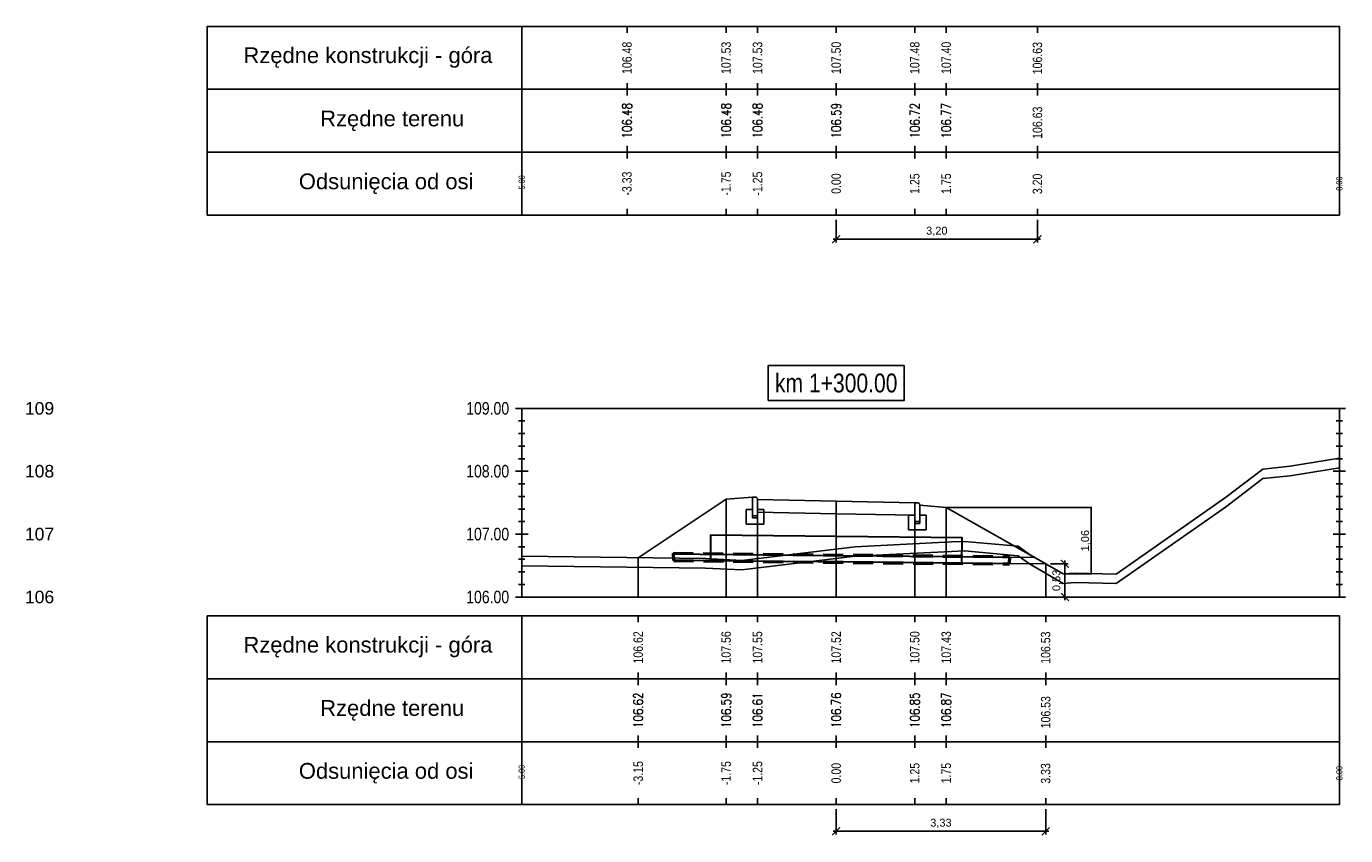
# Model space of a CAD drawing. Extents: x 7537626 to 7538805, y 5722894 to 5725486.
# Tile 59 of 90: x 7538476 to 7538497, y 5725455 to 5725468. Entities that reach past the tile are written whole.
import ezdxf

# ---------------------------------------------------------------- set-up
doc = ezdxf.new("R2010")
doc.units = 0
doc.header["$PDMODE"] = 35
doc.header["$PDSIZE"] = 0.3
doc.linetypes.add('HIDDEN', pattern=[9.525, 6.35, -3.175])
for name, color, linetype in [('C-DROGI-PROFILE', 7, 'Continuous'), ('C-DROGI-PROFILE-ETYKIETY', 7, 'Continuous'), ('C-DROGI-PRZEKROJE-ETYKIETY', 7, 'Continuous'), ('C-POPRZECZKA-przekrój', 2, 'Continuous'), ('C-POPRZECZKA-widok', 1, 'Continuous')]:
    doc.layers.add(name, color=color, linetype=linetype)
for name, color, linetype, true_color in [('C-humus', 7, 'Continuous', 0x003df5), ('C-Teren', 7, 'Continuous', 0x005716), ('poprzeczki', 7, 'Continuous', 0x0000d6)]:
    doc.layers.add(name, color=color, linetype=linetype, true_color=true_color)
doc.layers.add('Pom-plan', color=4, linetype='Continuous', plot=False)
doc.styles.add('2mm08', font='arial.ttf', dxfattribs={"width": 0.8})
doc.styles.add('opis_50', font='arial.ttf', dxfattribs={"height": 0.125})
doc.styles.get("Standard").update_dxf_attribs({"font": 'arial.ttf'})
doc.dimstyles.new('OPIS_50', dxfattribs={"dimscale": 0.5, "dimtxt": 0.125, "dimasz": 0.25, "dimexe": 0.1, "dimexo": 0.15, "dimgap": 0.1, "dimtad": 1, "dimzin": 0, "dimtxsty": 'opis_50', "dimblk": 'ARCHTICK', "dimcen": 0.15, "dimdle": 0.1, "dimaunit": 2, "dimadec": 4, "dimazin": 0, "dimtfac": 1, "dimtmove": 0, "dimatfit": 3, "dimfxl": 1, "dimarcsym": 0})

# ---------------------------------------------------------------- blocks, each defined once
blk = doc.blocks.new('_ArchTick')
at = {"color": 0, "linetype": 'ByBlock', "const_width": 0.15}
blk.add_lwpolyline([(-0.5, -0.5), (0.5, 0.5)], dxfattribs=at)
blk = doc.blocks.new('*D7')
at = {"layer": 'Defpoints', "color": 0, "transparency": 16777216}
for p in [(7538490.225, 5725460.712), (7538492.086, 5725459.653), (7538492.529, 5725459.653)]:
    blk.add_point(p, dxfattribs=at)
at = {"layer": 'poprzeczki', "color": 0, "lineweight": -2, "transparency": 16777216}
for p, q in [((7538490.24, 5725460.712), (7538492.539, 5725460.712)), ((7538492.529, 5725460.722), (7538492.529, 5725459.643)), ((7538492.101, 5725459.653), (7538492.539, 5725459.653))]:
    blk.add_line(p, q, dxfattribs=at)
at = {"layer": 'poprzeczki', "color": 0, "lineweight": -2, "transparency": 16777216, "xscale": 0.025, "yscale": 0.025, "zscale": 0.025}
for p, rotation in [((7538492.529, 5725460.712), 90), ((7538492.529, 5725459.653), 270)]:
    blk.add_blockref('_ArchTick', p, dxfattribs=dict(at, rotation=rotation))
at = {"layer": 'poprzeczki', "color": 0, "transparency": 16777216, "insert": (7538492.444, 5725460.183), "char_height": 0.125, "attachment_point": 5, "rotation": 90, "style": 'opis_50'}
blk.add_mtext('1,06', dxfattribs=at)
blk = doc.blocks.new('geokrata')
at = {"layer": 'C-POPRZECZKA-przekrój', "color": 172, "linetype": 'HIDDEN', "lineweight": 50, "ltscale": 0.05, "true_color": 0x0000cc}
for p, q in [((7538464.885, 5725469.743), (7538470.234, 5725469.689)), ((7538464.887, 5725469.627), (7538470.233, 5725469.573))]:
    blk.add_line(p, q, dxfattribs=at)
at = {"layer": 'C-POPRZECZKA-przekrój', "color": 98, "linetype": 'Continuous', "lineweight": 30, "true_color": 0x006100}
for p, q in [((7538464.892, 5725469.735), (7538465.726, 5725469.726)), ((7538464.893, 5725469.635), (7538465.725, 5725469.626)), ((7538469.225, 5725469.591), (7538470.225, 5725469.581))]:
    blk.add_line(p, q, dxfattribs=at)
for points in [[(7538467.479, 5725470.009), (7538465.479, 5725470.029), (7538465.475, 5725469.629), (7538469.475, 5725469.589), (7538469.479, 5725469.989), (7538467.479, 5725470.009), (7538465.479, 5725470.029), (7538465.476, 5725469.729), (7538470.226, 5725469.681)], [(7538464.892, 5725469.735), (7538464.893, 5725469.635)], [(7538470.225, 5725469.581), (7538470.226, 5725469.681)]]:
    blk.add_lwpolyline(points, dxfattribs=at)
at = {"layer": 'C-POPRZECZKA-przekrój', "color": 172, "linetype": 'HIDDEN', "lineweight": 50, "ltscale": 0.05, "true_color": 0x0000cc}
for points in [[(7538464.885, 5725469.743), (7538464.887, 5725469.627)], [(7538470.233, 5725469.573), (7538470.234, 5725469.689)]]:
    blk.add_lwpolyline(points, dxfattribs=at)
blk = doc.blocks.new('*D221')
at = {"layer": 'Defpoints', "color": 0, "transparency": 16777216}
for p in [(7538488.475, 5725465.361), (7538491.675, 5725465.361), (7538491.675, 5725464.976)]:
    blk.add_point(p, dxfattribs=at)
at = {"layer": 'Pom-plan', "color": 0, "lineweight": -2, "transparency": 16777216}
for p, q in [((7538488.475, 5725465.286), (7538488.475, 5725464.926)), ((7538491.675, 5725465.286), (7538491.675, 5725464.926)), ((7538488.425, 5725464.976), (7538491.725, 5725464.976))]:
    blk.add_line(p, q, dxfattribs=at)
at = {"layer": 'Pom-plan', "color": 0, "lineweight": -2, "transparency": 16777216, "xscale": 0.125, "yscale": 0.125, "zscale": 0.125, "rotation": 180}
blk.add_blockref('_ArchTick', (7538488.475, 5725464.976), dxfattribs=at)
at = {"layer": 'Pom-plan', "color": 0, "lineweight": -2, "transparency": 16777216, "xscale": 0.125, "yscale": 0.125, "zscale": 0.125}
blk.add_blockref('_ArchTick', (7538491.675, 5725464.976), dxfattribs=at)
at = {"layer": 'Pom-plan', "color": 0, "transparency": 16777216, "insert": (7538490.075, 5725465.101), "char_height": 0.125, "attachment_point": 5, "style": 'opis_50'}
blk.add_mtext('3,20', dxfattribs=at)
blk = doc.blocks.new('*D222')
at = {"layer": 'Defpoints', "color": 0, "transparency": 16777216}
for p in [(7538491.806, 5725459.815), (7538492.112, 5725459.815), (7538491.806, 5725459.286)]:
    blk.add_point(p, dxfattribs=at)
at = {"layer": 'Pom-plan', "color": 0, "lineweight": -2, "transparency": 16777216}
for p, q in [((7538491.881, 5725459.815), (7538492.162, 5725459.815)), ((7538492.112, 5725459.236), (7538492.112, 5725459.865)), ((7538491.881, 5725459.286), (7538492.162, 5725459.286))]:
    blk.add_line(p, q, dxfattribs=at)
at = {"layer": 'Pom-plan', "color": 0, "lineweight": -2, "transparency": 16777216, "xscale": 0.125, "yscale": 0.125, "zscale": 0.125}
for p, rotation in [((7538492.112, 5725459.815), 90), ((7538492.112, 5725459.286), 270)]:
    blk.add_blockref('_ArchTick', p, dxfattribs=dict(at, rotation=rotation))
at = {"layer": 'Pom-plan', "color": 0, "transparency": 16777216, "insert": (7538491.987, 5725459.551), "char_height": 0.125, "attachment_point": 5, "rotation": 90, "style": 'opis_50'}
blk.add_mtext('0,53', dxfattribs=at)
blk = doc.blocks.new('*D223')
at = {"layer": 'Defpoints', "color": 0, "transparency": 16777216}
for p in [(7538488.475, 5725455.986), (7538491.806, 5725455.986), (7538491.806, 5725455.561)]:
    blk.add_point(p, dxfattribs=at)
at = {"layer": 'Pom-plan', "color": 0, "lineweight": -2, "transparency": 16777216}
for p, q in [((7538488.475, 5725455.911), (7538488.475, 5725455.511)), ((7538491.806, 5725455.911), (7538491.806, 5725455.511)), ((7538488.425, 5725455.561), (7538491.856, 5725455.561))]:
    blk.add_line(p, q, dxfattribs=at)
at = {"layer": 'Pom-plan', "color": 0, "lineweight": -2, "transparency": 16777216, "xscale": 0.125, "yscale": 0.125, "zscale": 0.125, "rotation": 180}
blk.add_blockref('_ArchTick', (7538488.475, 5725455.561), dxfattribs=at)
at = {"layer": 'Pom-plan', "color": 0, "lineweight": -2, "transparency": 16777216, "xscale": 0.125, "yscale": 0.125, "zscale": 0.125}
blk.add_blockref('_ArchTick', (7538491.806, 5725455.561), dxfattribs=at)
at = {"layer": 'Pom-plan', "color": 0, "transparency": 16777216, "insert": (7538490.14, 5725455.686), "char_height": 0.125, "attachment_point": 5, "style": 'opis_50'}
blk.add_mtext('3,33', dxfattribs=at)

msp = doc.modelspace()

# ---------------------------------------------------------------- linework, layer by layer
at = {"layer": 'C-DROGI-PROFILE', "color": 7, "linetype": 'Continuous', "lineweight": -3}
for p, q in [((7538485.149, 5725468.361), (7538485.149, 5725468.261)), ((7538486.725, 5725468.361), (7538486.725, 5725468.261)), ((7538487.225, 5725468.361), (7538487.225, 5725468.261)), ((7538488.475, 5725468.361), (7538488.475, 5725468.261)), ((7538489.725, 5725468.361), (7538489.725, 5725468.261)), ((7538490.225, 5725468.361), (7538490.225, 5725468.261)), ((7538491.675, 5725468.361), (7538491.675, 5725468.261)), ((7538485.149, 5725467.361), (7538485.149, 5725467.461)), ((7538485.149, 5725467.361), (7538485.149, 5725467.261)), ((7538486.725, 5725467.361), (7538486.725, 5725467.461)), ((7538486.725, 5725467.361), (7538486.725, 5725467.261)), ((7538487.225, 5725467.361), (7538487.225, 5725467.461)), ((7538487.225, 5725467.361), (7538487.225, 5725467.261)), ((7538488.475, 5725467.361), (7538488.475, 5725467.461)), ((7538488.475, 5725467.361), (7538488.475, 5725467.261)), ((7538489.725, 5725467.361), (7538489.725, 5725467.461)), ((7538489.725, 5725467.361), (7538489.725, 5725467.261)), ((7538490.225, 5725467.361), (7538490.225, 5725467.461)), ((7538490.225, 5725467.361), (7538490.225, 5725467.261)), ((7538491.675, 5725467.361), (7538491.675, 5725467.461)), ((7538491.675, 5725467.361), (7538491.675, 5725467.261)), ((7538485.149, 5725466.361), (7538485.149, 5725466.461)), ((7538485.149, 5725466.361), (7538485.149, 5725466.261)), ((7538486.725, 5725466.361), (7538486.725, 5725466.461)), ((7538486.725, 5725466.361), (7538486.725, 5725466.261)), ((7538487.225, 5725466.361), (7538487.225, 5725466.461)), ((7538487.225, 5725466.361), (7538487.225, 5725466.261)), ((7538488.475, 5725466.361), (7538488.475, 5725466.461)), ((7538488.475, 5725466.361), (7538488.475, 5725466.261)), ((7538489.725, 5725466.361), (7538489.725, 5725466.461)), ((7538489.725, 5725466.361), (7538489.725, 5725466.261)), ((7538490.225, 5725466.361), (7538490.225, 5725466.461)), ((7538490.225, 5725466.361), (7538490.225, 5725466.261)), ((7538491.675, 5725466.361), (7538491.675, 5725466.461)), ((7538491.675, 5725466.361), (7538491.675, 5725466.261)), ((7538485.149, 5725465.361), (7538485.149, 5725465.461)), ((7538486.725, 5725465.361), (7538486.725, 5725465.461)), ((7538487.225, 5725465.361), (7538487.225, 5725465.461)), ((7538488.475, 5725465.361), (7538488.475, 5725465.461)), ((7538489.725, 5725465.361), (7538489.725, 5725465.461)), ((7538490.225, 5725465.361), (7538490.225, 5725465.461)), ((7538491.675, 5725465.361), (7538491.675, 5725465.461)), ((7538485.327, 5725458.986), (7538485.327, 5725458.886)), ((7538486.725, 5725458.986), (7538486.725, 5725458.886)), ((7538487.225, 5725458.986), (7538487.225, 5725458.886)), ((7538488.475, 5725458.986), (7538488.475, 5725458.886)), ((7538489.725, 5725458.986), (7538489.725, 5725458.886)), ((7538490.225, 5725458.986), (7538490.225, 5725458.886)), ((7538491.806, 5725458.986), (7538491.806, 5725458.886)), ((7538485.327, 5725457.986), (7538485.327, 5725458.086)), ((7538485.327, 5725457.986), (7538485.327, 5725457.886)), ((7538486.725, 5725457.986), (7538486.725, 5725458.086)), ((7538486.725, 5725457.986), (7538486.725, 5725457.886)), ((7538487.225, 5725457.986), (7538487.225, 5725458.086)), ((7538487.225, 5725457.986), (7538487.225, 5725457.886)), ((7538488.475, 5725457.986), (7538488.475, 5725458.086)), ((7538488.475, 5725457.986), (7538488.475, 5725457.886)), ((7538489.725, 5725457.986), (7538489.725, 5725458.086)), ((7538489.725, 5725457.986), (7538489.725, 5725457.886)), ((7538490.225, 5725457.986), (7538490.225, 5725458.086)), ((7538490.225, 5725457.986), (7538490.225, 5725457.886)), ((7538491.806, 5725457.986), (7538491.806, 5725458.086)), ((7538491.806, 5725457.986), (7538491.806, 5725457.886)), ((7538485.327, 5725456.986), (7538485.327, 5725457.086)), ((7538486.725, 5725456.986), (7538486.725, 5725457.086)), ((7538487.225, 5725456.986), (7538487.225, 5725457.086)), ((7538488.475, 5725456.986), (7538488.475, 5725457.086)), ((7538489.725, 5725456.986), (7538489.725, 5725457.086)), ((7538490.225, 5725456.986), (7538490.225, 5725457.086)), ((7538491.806, 5725456.986), (7538491.806, 5725457.086)), ((7538485.327, 5725456.986), (7538485.327, 5725456.886)), ((7538486.725, 5725456.986), (7538486.725, 5725456.886)), ((7538487.225, 5725456.986), (7538487.225, 5725456.886)), ((7538488.475, 5725456.986), (7538488.475, 5725456.886)), ((7538489.725, 5725456.986), (7538489.725, 5725456.886)), ((7538490.225, 5725456.986), (7538490.225, 5725456.886)), ((7538491.806, 5725456.986), (7538491.806, 5725456.886)), ((7538485.327, 5725455.986), (7538485.327, 5725456.086)), ((7538486.725, 5725455.986), (7538486.725, 5725456.086)), ((7538487.225, 5725455.986), (7538487.225, 5725456.086)), ((7538488.475, 5725455.986), (7538488.475, 5725456.086)), ((7538489.725, 5725455.986), (7538489.725, 5725456.086)), ((7538490.225, 5725455.986), (7538490.225, 5725456.086)), ((7538491.806, 5725455.986), (7538491.806, 5725456.086))]:
    msp.add_line(p, q, dxfattribs=at)
at = {"layer": 'C-DROGI-PROFILE', "color": 1, "linetype": 'Continuous', "lineweight": -3}
for points in [[(7538483.475, 5725467.361), (7538483.475, 5725468.361), (7538478.475, 5725468.361), (7538478.475, 5725467.361)], [(7538483.475, 5725467.361), (7538496.475, 5725467.361), (7538496.475, 5725468.361), (7538483.475, 5725468.361)], [(7538483.475, 5725466.361), (7538483.475, 5725467.361), (7538478.475, 5725467.361), (7538478.475, 5725466.361)], [(7538483.475, 5725466.361), (7538496.475, 5725466.361), (7538496.475, 5725467.361), (7538483.475, 5725467.361)], [(7538483.475, 5725465.361), (7538483.475, 5725466.361), (7538478.475, 5725466.361), (7538478.475, 5725465.361)], [(7538483.475, 5725465.361), (7538496.475, 5725465.361), (7538496.475, 5725466.361), (7538483.475, 5725466.361)], [(7538483.475, 5725457.986), (7538483.475, 5725458.986), (7538478.475, 5725458.986), (7538478.475, 5725457.986)], [(7538483.475, 5725457.986), (7538496.475, 5725457.986), (7538496.475, 5725458.986), (7538483.475, 5725458.986)], [(7538483.475, 5725456.986), (7538483.475, 5725457.986), (7538478.475, 5725457.986), (7538478.475, 5725456.986)], [(7538483.475, 5725456.986), (7538496.475, 5725456.986), (7538496.475, 5725457.986), (7538483.475, 5725457.986)], [(7538483.475, 5725455.986), (7538483.475, 5725456.986), (7538478.475, 5725456.986), (7538478.475, 5725455.986)], [(7538483.475, 5725455.986), (7538496.475, 5725455.986), (7538496.475, 5725456.986), (7538483.475, 5725456.986)]]:
    msp.add_3dface(points, dxfattribs=at)
at = {"layer": 'C-DROGI-PRZEKROJE-ETYKIETY', "color": 1, "linetype": 'Continuous', "lineweight": -3}
for p, q in [((7538486.725, 5725460.842), (7538486.725, 5725459.286)), ((7538487.225, 5725460.836), (7538487.225, 5725459.286)), ((7538488.475, 5725460.811), (7538488.475, 5725459.286)), ((7538489.725, 5725460.786), (7538489.725, 5725459.286)), ((7538490.225, 5725460.712), (7538490.225, 5725459.286)), ((7538485.327, 5725459.911), (7538485.327, 5725459.286))]:
    msp.add_line(p, q, dxfattribs=at)
msp.add_lwpolyline([(7538491.806, 5725459.815), (7538491.806, 5725459.286)], dxfattribs=at)
at = {"layer": 'C-humus'}
for p, q in [((7538495.695, 5725461.215), (7538496.475, 5725461.343)), ((7538494.665, 5725460.718), (7538495.261, 5725461.172)), ((7538495.261, 5725461.172), (7538495.695, 5725461.215)), ((7538492.924, 5725459.501), (7538494.665, 5725460.718)), ((7538488.779, 5725459.935), (7538490.308, 5725460.012)), ((7538490.308, 5725460.012), (7538490.517, 5725460.021)), ((7538490.517, 5725460.021), (7538491.37, 5725459.944)), ((7538483.475, 5725459.785), (7538486.399, 5725459.747)), ((7538486.972, 5725459.717), (7538488.779, 5725459.935)), ((7538491.37, 5725459.944), (7538491.549, 5725459.813)), ((7538491.549, 5725459.813), (7538492.086, 5725459.503)), ((7538486.399, 5725459.747), (7538486.972, 5725459.717)), ((7538492.086, 5725459.503), (7538492.277, 5725459.516)), ((7538492.277, 5725459.516), (7538492.924, 5725459.501))]:
    msp.add_line(p, q, dxfattribs=at)
at = {"layer": 'C-POPRZECZKA-przekrój', "color": 2, "linetype": 'Continuous', "lineweight": -3}
for p, q in [((7538485.327, 5725459.911), (7538486.725, 5725460.842)), ((7538486.725, 5725460.842), (7538487.145, 5725460.876)), ((7538487.185, 5725460.876), (7538487.145, 5725460.876)), ((7538487.145, 5725460.876), (7538487.145, 5725460.546)), ((7538487.19, 5725460.876), (7538487.185, 5725460.876)), ((7538487.199, 5725460.873), (7538487.19, 5725460.876)), ((7538487.207, 5725460.869), (7538487.199, 5725460.873)), ((7538487.213, 5725460.864), (7538487.207, 5725460.869)), ((7538487.218, 5725460.859), (7538487.213, 5725460.864)), ((7538487.222, 5725460.852), (7538487.218, 5725460.859)), ((7538487.224, 5725460.843), (7538487.222, 5725460.852)), ((7538487.225, 5725460.836), (7538487.224, 5725460.843)), ((7538487.225, 5725460.836), (7538488.475, 5725460.811)), ((7538487.225, 5725460.836), (7538487.226, 5725460.636)), ((7538487.225, 5725460.546), (7538487.225, 5725460.836)), ((7538487.225, 5725460.836), (7538487.225, 5725460.676)), ((7538487.045, 5725460.446), (7538487.045, 5725460.676)), ((7538487.045, 5725460.676), (7538487.145, 5725460.676)), ((7538487.145, 5725460.676), (7538487.145, 5725460.576)), ((7538487.225, 5725460.676), (7538487.325, 5725460.676)), ((7538487.226, 5725460.636), (7538488.475, 5725460.611)), ((7538487.325, 5725460.676), (7538487.325, 5725460.446)), ((7538488.475, 5725460.611), (7538488.475, 5725460.811)), ((7538488.475, 5725460.811), (7538489.725, 5725460.786)), ((7538489.725, 5725460.786), (7538489.724, 5725460.586)), ((7538489.765, 5725460.786), (7538489.725, 5725460.786)), ((7538489.725, 5725460.786), (7538489.725, 5725460.456)), ((7538489.77, 5725460.786), (7538489.765, 5725460.786)), ((7538489.779, 5725460.783), (7538489.77, 5725460.786)), ((7538489.787, 5725460.779), (7538489.779, 5725460.783)), ((7538489.793, 5725460.774), (7538489.787, 5725460.779)), ((7538489.798, 5725460.769), (7538489.793, 5725460.774)), ((7538489.802, 5725460.762), (7538489.798, 5725460.769)), ((7538489.804, 5725460.753), (7538489.802, 5725460.762)), ((7538489.805, 5725460.746), (7538489.804, 5725460.753)), ((7538489.805, 5725460.456), (7538489.805, 5725460.746)), ((7538489.805, 5725460.746), (7538489.805, 5725460.586)), ((7538489.805, 5725460.746), (7538490.225, 5725460.712)), ((7538490.225, 5725460.712), (7538491.806, 5725459.815)), ((7538487.325, 5725460.446), (7538487.045, 5725460.446)), ((7538487.145, 5725460.576), (7538487.225, 5725460.576)), ((7538487.145, 5725460.546), (7538487.225, 5725460.546)), ((7538488.475, 5725460.611), (7538489.724, 5725460.586)), ((7538489.625, 5725460.356), (7538489.625, 5725460.586)), ((7538489.625, 5725460.586), (7538489.725, 5725460.586)), ((7538489.725, 5725460.586), (7538489.725, 5725460.486)), ((7538489.725, 5725460.486), (7538489.805, 5725460.486)), ((7538489.725, 5725460.456), (7538489.805, 5725460.456)), ((7538489.805, 5725460.586), (7538489.905, 5725460.586)), ((7538489.905, 5725460.586), (7538489.905, 5725460.356)), ((7538489.905, 5725460.356), (7538489.625, 5725460.356))]:
    msp.add_line(p, q, dxfattribs=at)
at = {"layer": 'C-POPRZECZKA-przekrój'}
for points in [[(7538491.225, 5725459.821), (7538491.806, 5725459.815)], [(7538491.226, 5725459.921), (7538491.627, 5725459.917)]]:
    msp.add_lwpolyline(points, dxfattribs=at)
at = {"layer": 'C-POPRZECZKA-widok', "color": 1, "linetype": 'Continuous', "lineweight": -3}
for p, q in [((7538483.375, 5725462.286), (7538496.575, 5725462.286)), ((7538483.425, 5725462.086), (7538483.525, 5725462.086)), ((7538483.475, 5725459.286), (7538483.475, 5725462.286)), ((7538496.425, 5725462.086), (7538496.525, 5725462.086)), ((7538496.475, 5725459.286), (7538496.475, 5725462.286)), ((7538483.425, 5725461.886), (7538483.525, 5725461.886)), ((7538496.425, 5725461.886), (7538496.525, 5725461.886)), ((7538483.425, 5725461.686), (7538483.525, 5725461.686)), ((7538496.425, 5725461.686), (7538496.525, 5725461.686)), ((7538483.425, 5725461.486), (7538483.525, 5725461.486)), ((7538496.425, 5725461.486), (7538496.525, 5725461.486)), ((7538483.375, 5725461.286), (7538483.575, 5725461.286)), ((7538483.425, 5725461.286), (7538483.525, 5725461.286)), ((7538496.375, 5725461.286), (7538496.575, 5725461.286)), ((7538496.425, 5725461.286), (7538496.525, 5725461.286)), ((7538483.425, 5725461.086), (7538483.525, 5725461.086)), ((7538496.425, 5725461.086), (7538496.525, 5725461.086)), ((7538483.425, 5725460.886), (7538483.525, 5725460.886)), ((7538496.425, 5725460.886), (7538496.525, 5725460.886)), ((7538483.425, 5725460.686), (7538483.525, 5725460.686)), ((7538496.425, 5725460.686), (7538496.525, 5725460.686)), ((7538483.425, 5725460.486), (7538483.525, 5725460.486)), ((7538496.425, 5725460.486), (7538496.525, 5725460.486)), ((7538483.375, 5725460.286), (7538483.575, 5725460.286)), ((7538483.425, 5725460.286), (7538483.525, 5725460.286)), ((7538496.375, 5725460.286), (7538496.575, 5725460.286)), ((7538496.425, 5725460.286), (7538496.525, 5725460.286)), ((7538483.425, 5725460.086), (7538483.525, 5725460.086)), ((7538496.425, 5725460.086), (7538496.525, 5725460.086)), ((7538483.425, 5725459.886), (7538483.525, 5725459.886)), ((7538496.425, 5725459.886), (7538496.525, 5725459.886)), ((7538483.425, 5725459.686), (7538483.525, 5725459.686)), ((7538496.425, 5725459.686), (7538496.525, 5725459.686)), ((7538483.425, 5725459.486), (7538483.525, 5725459.486)), ((7538496.425, 5725459.486), (7538496.525, 5725459.486)), ((7538483.375, 5725459.286), (7538496.575, 5725459.286))]:
    msp.add_line(p, q, dxfattribs=at)
at = {"layer": 'C-POPRZECZKA-widok', "color": 3, "linetype": 'Continuous', "lineweight": -3}
msp.add_3dface([(7538487.395, 5725462.411), (7538489.555, 5725462.411), (7538489.555, 5725462.968), (7538487.395, 5725462.968)], dxfattribs=at)
at = {"layer": 'C-Teren'}
for p, q in [((7538495.695, 5725461.365), (7538496.475, 5725461.493)), ((7538494.665, 5725460.868), (7538495.261, 5725461.322)), ((7538495.261, 5725461.322), (7538495.695, 5725461.365)), ((7538492.924, 5725459.651), (7538494.665, 5725460.868)), ((7538486.972, 5725459.867), (7538488.779, 5725460.085)), ((7538488.779, 5725460.085), (7538490.308, 5725460.162)), ((7538490.308, 5725460.162), (7538490.517, 5725460.171)), ((7538490.517, 5725460.171), (7538491.37, 5725460.094)), ((7538491.37, 5725460.094), (7538491.549, 5725459.963)), ((7538483.475, 5725459.935), (7538486.399, 5725459.897)), ((7538486.399, 5725459.897), (7538486.972, 5725459.867)), ((7538491.549, 5725459.963), (7538492.086, 5725459.653)), ((7538492.086, 5725459.653), (7538492.277, 5725459.666)), ((7538492.277, 5725459.666), (7538492.924, 5725459.651))]:
    msp.add_line(p, q, dxfattribs=at)

# ---------------------------------------------------------------- block references
at = {"layer": 'C-POPRZECZKA-przekrój'}
msp.add_blockref('geokrata', (21, -9.761), dxfattribs=at)

# ---------------------------------------------------------------- texts
at = {"layer": 'C-DROGI-PROFILE', "color": 2}
for s, p in [('Rzędne konstrukcji - góra', (7538479.05, 5725467.778)), ('Rzędne terenu', (7538480.27, 5725466.772)), ('Odsunięcia od osi', (7538479.931, 5725465.772)), ('Rzędne konstrukcji - góra', (7538479.05, 5725458.403)), ('Rzędne terenu', (7538480.27, 5725457.397)), ('Odsunięcia od osi', (7538479.931, 5725456.397))]:
    msp.add_text(s, height=0.25, dxfattribs=at).set_placement(p)
at = {"layer": 'C-DROGI-PROFILE-ETYKIETY', "color": 1, "style": '2mm08', "width": 0.8}
for s, p in [('106.63', (7538491.749, 5725467.6)), ('106.63', (7538491.75, 5725466.573)), ('3.20', (7538491.749, 5725465.693)), ('106.53', (7538491.88, 5725458.225)), ('106.53', (7538491.881, 5725457.198)), ('3.33', (7538491.88, 5725456.318))]:
    msp.add_text(s, height=0.15, rotation=90, dxfattribs=at).set_placement(p)
at = {"layer": 'C-DROGI-PROFILE-ETYKIETY', "color": 1, "linetype": 'Continuous', "lineweight": -3, "char_height": 0.15, "attachment_point": 5, "rotation": 90, "style": '2mm08'}
for s, insert in [('106.48', (7538485.149, 5725467.861)), ('107.53', (7538486.725, 5725467.861)), ('107.53', (7538487.225, 5725467.861)), ('107.50', (7538488.475, 5725467.861)), ('107.48', (7538489.725, 5725467.861)), ('107.40', (7538490.225, 5725467.861)), ('{\\Fsimplex.shx|c238;106.48}', (7538485.149, 5725466.861)), ('{\\Fsimplex.shx|c238;106.48}', (7538486.725, 5725466.861)), ('{\\Fsimplex.shx|c238;106.48}', (7538487.225, 5725466.861)), ('{\\Fsimplex.shx|c238;106.59}', (7538488.475, 5725466.861)), ('{\\Fsimplex.shx|c238;106.72}', (7538489.725, 5725466.861)), ('{\\Fsimplex.shx|c238;106.77}', (7538490.225, 5725466.861)), ('-3.33', (7538485.149, 5725465.861)), ('-1.75', (7538486.725, 5725465.861)), ('-1.25', (7538487.225, 5725465.861)), ('0.00', (7538488.475, 5725465.861)), ('1.25', (7538489.725, 5725465.861)), ('1.75', (7538490.225, 5725465.861)), ('106.62', (7538485.327, 5725458.486)), ('107.56', (7538486.725, 5725458.486)), ('107.55', (7538487.225, 5725458.486)), ('107.52', (7538488.475, 5725458.486)), ('107.50', (7538489.725, 5725458.486)), ('107.43', (7538490.225, 5725458.486)), ('{\\Fsimplex.shx|c238;106.62}', (7538485.327, 5725457.486)), ('{\\Fsimplex.shx|c238;106.59}', (7538486.725, 5725457.486)), ('{\\Fsimplex.shx|c238;106.61}', (7538487.225, 5725457.486)), ('{\\Fsimplex.shx|c238;106.76}', (7538488.475, 5725457.486)), ('{\\Fsimplex.shx|c238;106.85}', (7538489.725, 5725457.486)), ('{\\Fsimplex.shx|c238;106.87}', (7538490.225, 5725457.486)), ('-3.15', (7538485.327, 5725456.486)), ('-1.75', (7538486.725, 5725456.486)), ('-1.25', (7538487.225, 5725456.486)), ('0.00', (7538488.475, 5725456.486)), ('1.25', (7538489.725, 5725456.486)), ('1.75', (7538490.225, 5725456.486))]:
    msp.add_mtext(s, dxfattribs=dict(at, insert=insert))
at = {"layer": 'C-DROGI-PROFILE-ETYKIETY', "color": 7, "linetype": 'Continuous', "lineweight": -3, "char_height": 0.1, "attachment_point": 5, "rotation": 90, "style": '2mm08'}
for s, insert in [('-5.00', (7538483.475, 5725465.861)), ('8.00', (7538496.475, 5725465.861)), ('-5.00', (7538483.475, 5725456.486)), ('8.00', (7538496.475, 5725456.486))]:
    msp.add_mtext(s, dxfattribs=dict(at, insert=insert))
at = {"layer": 'C-POPRZECZKA-widok', "color": 3, "linetype": 'Continuous', "lineweight": -3, "insert": (7538488.475, 5725462.536), "char_height": 0.3, "attachment_point": 8, "style": '2mm08'}
msp.add_mtext('km 1+300.00', dxfattribs=at)
at = {"layer": 'C-POPRZECZKA-widok', "color": 1, "linetype": 'Continuous', "lineweight": -3, "char_height": 0.2, "attachment_point": 4}
for s, insert in [('109', (7538475.575, 5725462.286)), ('108', (7538475.575, 5725461.286)), ('107', (7538475.575, 5725460.286)), ('106', (7538475.575, 5725459.286))]:
    msp.add_mtext(s, dxfattribs=dict(at, insert=insert))
at = {"layer": 'C-POPRZECZKA-widok', "color": 1, "linetype": 'Continuous', "lineweight": -3, "char_height": 0.2, "attachment_point": 6, "style": '2mm08'}
for s, insert in [('109.00', (7538483.275, 5725462.286)), ('108.00', (7538483.275, 5725461.286)), ('107.00', (7538483.275, 5725460.286)), ('106.00', (7538483.275, 5725459.286))]:
    msp.add_mtext(s, dxfattribs=dict(at, insert=insert))

# ---------------------------------------------------------------- dimensions: what is measured, and where the dimension line sits
at = {"layer": 'Pom-plan'}
for base, p1, p2, picture, middle in [((7538491.675, 5725464.976), (7538488.475, 5725465.361), (7538491.675, 5725465.361), '*D221', (7538490.075, 5725465.101)), ((7538491.806, 5725455.561), (7538488.475, 5725455.986), (7538491.806, 5725455.986), '*D223', (7538490.14, 5725455.686))]:
    dim = msp.add_linear_dim(base=base, p1=p1, p2=p2, dimstyle='OPIS_50', dxfattribs=at)
    dim.commit()
    dim.dimension.update_dxf_attribs({"geometry": picture, "text_midpoint": middle})
dim = msp.add_linear_dim(base=(7538492.112, 5725459.815), p1=(7538491.806, 5725459.286), p2=(7538491.806, 5725459.815), angle=90, dimstyle='OPIS_50', dxfattribs=at)
dim.commit()
dim.dimension.update_dxf_attribs({"geometry": '*D222', "text_midpoint": (7538491.987, 5725459.551)})
at = {"layer": 'poprzeczki'}
dim = msp.add_linear_dim(base=(7538492.529, 5725459.653), p1=(7538490.225, 5725460.712), p2=(7538492.086, 5725459.653), angle=90, dimstyle='OPIS_50', override={"dimscale": 0.1}, dxfattribs=at)
dim.commit()
dim.dimension.update_dxf_attribs({"geometry": '*D7', "text_midpoint": (7538492.444, 5725460.183)})

doc.saveas('drawing.dxf')
